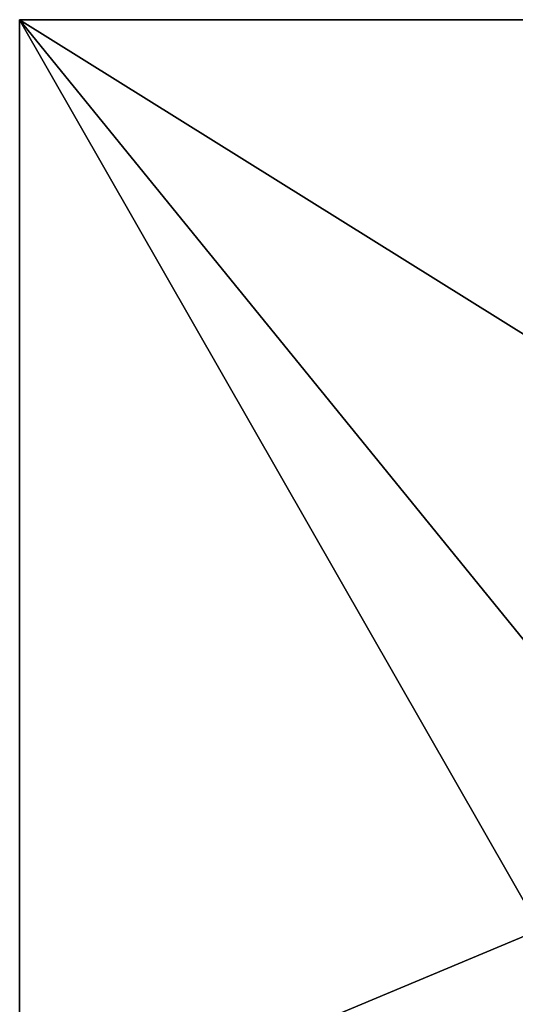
# Model space of a CAD drawing. Header units: inches. Extents: x -706 to 746, y -844 to 519.
# Tile 2 of 256: x -706 to -261, y -363 to 519. Entities that reach past the tile are written whole.
import ezdxf

# ---------------------------------------------------------------- set-up
doc = ezdxf.new("R2010")
doc.units = ezdxf.units.IN
doc.header["$MEASUREMENT"] = 0
doc.layers.add('00_ground', color=73, linetype='Continuous', true_color=0x8fe057)

msp = doc.modelspace()

# ---------------------------------------------------------------- meshes
at = {"layer": '00_ground', "color": 251, "true_color": 0x565656}
mesh = msp.add_polyface(dxfattribs=at)
corners = [(745.8, -489.5, -11.8), (745.8, -489.5, 0.01), (745.8, 519.42, -11.8), (745.8, 519.42, 0.01), (-706.16, 519.42, -11.8), (-706.16, 519.42, 0.01), (-706.16, -491.35, -11.8), (-706.16, -491.35, 0.01), (-59.09, -491.35, -11.8), (-59.09, -491.35, 0.01), (-77.41, -295.91, -11.8), (-77.41, -295.91, 0.01), (-239.06, -295.91, -11.8), (-239.06, -295.91, 0.01), (-239.06, -54.67, -11.8), (-239.06, -54.67, 0.01), (214.88, -54.67, -11.8), (214.88, -54.67, 0.01), (214.88, -295.91, -11.8), (214.88, -295.91, 0.01), (187.32, -295.91, -11.8), (187.32, -295.91, 0.01), (187.32, -489.5, -11.8), (187.32, -489.5, 0.01)]
mesh.append_faces([[corners[k] for k in face] for face in [(22, 18, 0, 22), (0, 18, 2, 0), (6, 12, 8, 6), (1, 19, 23, 1), (9, 13, 7, 9), (7, 13, 5, 7)]], dxfattribs={"vtx0": -1, "vtx1": -1, "vtx3": -1, "color": 251})
mesh.append_faces([[corners[k] for k in face] for face in [(16, 4, 2, 16), (4, 14, 12, 4), (15, 3, 5, 15), (3, 17, 19, 3)]], dxfattribs={"vtx0": -1, "vtx2": -1, "vtx3": -1, "color": 251})
mesh.append_faces([[corners[k] for k in face] for face in [(0, 3, 1, 0), (2, 5, 3, 2), (4, 7, 5, 4), (6, 9, 7, 6), (8, 11, 9, 8), (10, 13, 11, 10), (12, 15, 13, 12), (14, 17, 15, 14), (16, 19, 17, 16), (18, 21, 19, 18), (20, 23, 21, 20), (22, 1, 23, 22), (8, 12, 10, 8), (23, 19, 21, 23)]], dxfattribs={"vtx0": -1, "vtx3": -1, "color": 251})
mesh.append_faces([[corners[k] for k in face] for face in [(16, 14, 4, 16), (18, 16, 2, 18), (6, 4, 12, 6), (15, 17, 3, 15), (13, 15, 5, 13), (1, 3, 19, 1)]], dxfattribs={"vtx1": -1, "vtx2": -1, "vtx3": -1, "color": 251})
mesh.append_faces([[corners[k] for k in face] for face in [(0, 2, 3, 0), (2, 4, 5, 2), (4, 6, 7, 4), (6, 8, 9, 6), (8, 10, 11, 8), (10, 12, 13, 10), (12, 14, 15, 12), (14, 16, 17, 14), (16, 18, 19, 16), (18, 20, 21, 18), (20, 22, 23, 20), (22, 0, 1, 22), (22, 20, 18, 22), (9, 11, 13, 9)]], dxfattribs={"vtx2": -1, "vtx3": -1, "color": 251})

doc.saveas('drawing.dxf')
